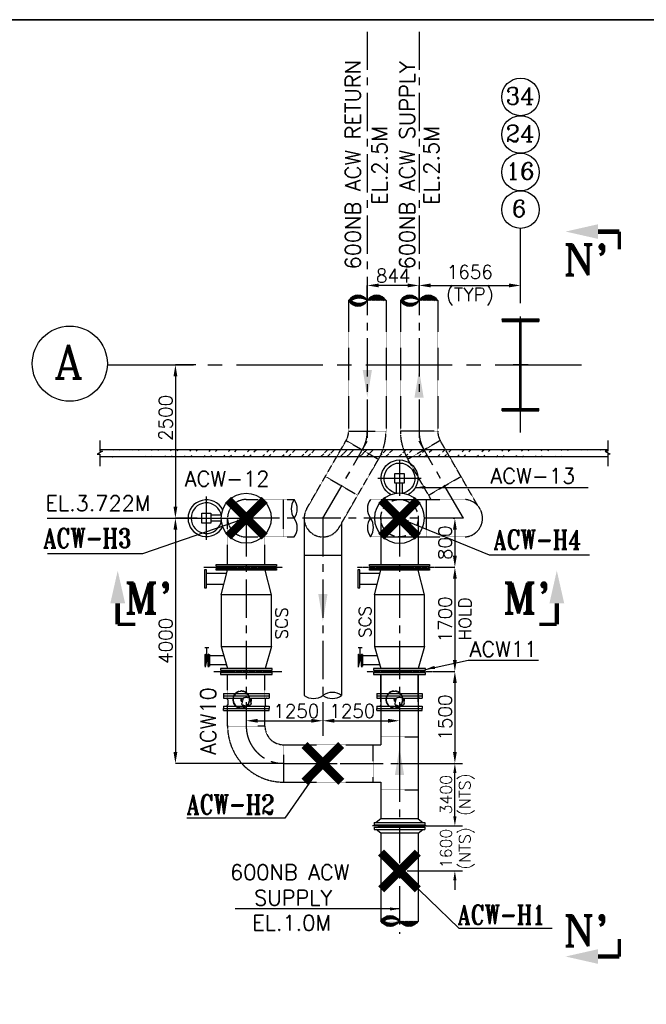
# Model space of a CAD drawing. Header units: inches. Extents: x -341304 to 31571016, y -692717 to 2132253.
# Tile 83 of 256: x 528959 to 569849, y -490408 to -426170. Entities that reach past the tile are written whole.
import ezdxf

# ---------------------------------------------------------------- set-up
doc = ezdxf.new("R2010")
doc.units = ezdxf.units.IN
doc.header["$MEASUREMENT"] = 0
for name, pattern in [('CENTER', [2, 1.25, -0.25, 0.25, -0.25]), ('CENTER2', [1.125, 0.75, -0.125, 0.125, -0.125]), ('HIDDEN', [0.375, 0.25, -0.125])]:
    doc.linetypes.add(name, pattern=pattern)
for name, color, linetype in [('0-ACW PIPE', 6, 'Continuous'), ('0-CL', 8, 'CENTER'), ('acw', 6, 'Continuous'), ('CANAL', 4, 'Continuous'), ('COL', 1, 'Continuous'), ('CWPIPE', 3, 'CENTER'), ('DIM', 1, 'Continuous'), ('E', 4, 'Continuous'), ('eqpt', 1, 'Continuous'), ('GRIDS', 2, 'CENTER'), ('HATCH', 9, 'Continuous'), ('lp piping', 7, 'Continuous'), ('MECH_EQ', 6, 'Continuous'), ('T', 3, 'Continuous'), ('text', 3, 'Continuous'), ('VALVE', 7, 'Continuous'), ('WALL', 40, 'Continuous')]:
    doc.layers.add(name, color=color, linetype=linetype)
doc.styles.add('ROMANC', font='ROMANC.SHX')
doc.styles.add('ROMANS', font='romans')
doc.styles.add('ROMANT', font='romant', dxfattribs={"height": 5})
doc.styles.add('S1', font='ROMANS1')
doc.dimstyles.new('User600', dxfattribs={"dimscale": 500, "dimtxt": 1.5, "dimasz": 1.25, "dimexe": 1, "dimexo": 1, "dimgap": 0.4, "dimtad": 1, "dimdec": 0, "dimzin": 0, "dimdsep": 46, "dimtxsty": 'ROMANS', "dimcen": 1, "dimclrd": 8, "dimclre": 8, "dimclrt": 3, "dimadec": 0, "dimazin": 0, "dimtfac": 1, "dimtdec": 0, "dimtix": 1, "dimtofl": 0, "dimtmove": 0, "dimatfit": 3, "dimfxl": 1, "dimtolj": 1, "dimtzin": 0, "dimarcsym": 0})

# ---------------------------------------------------------------- blocks, each defined once
blk = doc.blocks.new('C-C-C')
at = {"color": 7}
blk.add_lwpolyline([(-164492.9, -176783.4), (-83195.7, -176783.4), (-83195.7, -219085.4), (-164492.9, -219085.4)], close=True, dxfattribs=at)
blk = doc.blocks.new('A$C41E52089')
at = {"layer": 'COL'}
h = blk.add_hatch(dxfattribs=at)
h.set_pattern_fill('ANSI31', color=230, scale=100, style=0)
h.paths.add_polyline_path([(300, -710), (0, -710), (0, -750), (300, -750)])
h.paths.add_polyline_path([(0, -710), (-300, -710), (-300, -750), (0, -750)])
h.paths.add_polyline_path([(0, 0), (-13, 0), (-13, -710), (0, -710)])
h.paths.add_polyline_path([(0, 710), (-13, 710), (-13, 0), (0, 0)])
h.paths.add_polyline_path([(12, 0), (0, 0), (0, -710), (12, -710)])
h.paths.add_polyline_path([(12, 710), (0, 710), (0, 0), (12, 0)])
h.paths.add_polyline_path([(300, 750), (0, 750), (0, 710), (12, 710), (300, 710)])
h.paths.add_polyline_path([(0, 750), (-300, 750), (-300, 710), (0, 710)])
at = {"layer": 'COL', "color": 230}
for p, q in [((-300, 750), (300, 750)), ((-300, 750), (-300, 710)), ((-300, 710), (300, 710)), ((-13, -710), (-13, 710)), ((12, -710), (12, 710)), ((300, 750), (300, 710)), ((123, 0), (-123, 0)), ((-300, -710), (300, -710)), ((-300, -750), (-300, -710)), ((-300, -750), (300, -750)), ((300, -750), (300, -710))]:
    blk.add_line(p, q, dxfattribs=at)
at = {"layer": 'COL', "color": 2}
blk.add_line((0, -790), (0, 790), dxfattribs=at)
blk = doc.blocks.new('BFV SCS IL')
at = {"color": 20}
for p, q in [((-207058, -5617), (-207058, -5568)), ((-207053, -5617), (-207053, -5568)), ((-206897, -5617), (-206897, -5568)), ((-206892, -5617), (-206892, -5568))]:
    blk.add_line(p, q, dxfattribs=at)
at = {"layer": 'lp piping', "color": 20}
for p, q in [((-207346, -5496), (-207346, -5531)), ((-207346, -5496), (-206604, -5496)), ((-207346, -5531), (-206604, -5531)), ((-207346, -5533), (-207346, -5568)), ((-207346, -5533), (-206604, -5533)), ((-207346, -5568), (-207028, -5568)), ((-207090, -5531), (-207090, -5533)), ((-207090, -5531), (-207090, -5533)), ((-207090, -5531), (-207090, -5533)), ((-207058, -5617), (-207041, -5617)), ((-206922, -5568), (-206604, -5568)), ((-206909, -5617), (-206892, -5617)), ((-206670, -5593), (-206670, -5676)), ((-206604, -5496), (-206604, -5531)), ((-206604, -5533), (-206604, -5568)), ((-207346, -5701), (-207346, -5736)), ((-207346, -5701), (-206604, -5701)), ((-207346, -5736), (-206604, -5736)), ((-207346, -5773), (-207346, -5738)), ((-207346, -5738), (-206604, -5738)), ((-207346, -5773), (-206604, -5773)), ((-207165, -5736), (-206604, -5736)), ((-207090, -5736), (-207090, -5738)), ((-207090, -5736), (-207090, -5738)), ((-207090, -5736), (-207090, -5738)), ((-206604, -5701), (-206604, -5736)), ((-206604, -5773), (-206604, -5738))]:
    blk.add_line(p, q, dxfattribs=at)
for points in [[(-207028, -5568), (-207051, -5658)], [(-206922, -5568), (-206899, -5658)], [(-207043, -5676), (-206988, -5694)], [(-206907, -5676), (-206962, -5694)]]:
    blk.add_lwpolyline(points, dxfattribs=at)
blk.add_circle((-207058, -5593), 3.76, dxfattribs=at)
at = {"layer": 'lp piping', "color": 20, "linetype": 'HIDDEN', "ltscale": 0.15}
for radius, start, end in [(140, 230.8286, 136.4324), (134, 233.8779, 134.1018)]:
    blk.add_arc((-207058, -5593), radius, start, end, dxfattribs=at)
at = {"layer": 'lp piping', "color": 20}
for centre, radius, start, end in [((-207305, -5593), 25, 0, 90), ((-207058, -5593), 140, 136.4324, 230.8286), ((-207058, -5593), 134, 134.1018, 233.8779), ((-206645, -5593), 25, 90, 180.0007), ((-207305, -5676), 25, 270, 0), ((-207039, -5664), 13.1, 156.738, 254.4456), ((-206975, -5618), 83.7, 228.2319, 311.7681), ((-206975, -5649), 46.9, 253.7676, 286.2316), ((-206911, -5664), 13.1, 285.5544, 23.262), ((-206645, -5676), 25, 180, 270)]:
    blk.add_arc(centre, radius, start, end, dxfattribs=at)
blk.add_spline([(-206922, -5568), (-206975, -5560), (-207028, -5568)], degree=3, dxfattribs=at)
at = {"layer": 'VALVE', "color": 20, "linetype": 'HIDDEN'}
blk.add_line((-207280, -5593), (-207280, -5676), dxfattribs=at)
blk = doc.blocks.new('PIPECUT')
for centre, start, end in [((-250, -346), 54.1653, 125.8347), ((-250, 346), 234.1653, 305.8347), ((250, -346), 54.1653, 125.8347)]:
    blk.add_arc(centre, 427, start, end)
blk = doc.blocks.new('BFV Vertical')
at = {"color": 20}
for p, q in [((-215375, -2854), (-215375, -2146)), ((-215659, -2500), (-215091, -2500)), ((-215129, -2450), (-215300, -2450)), ((-215129, -2550), (-215300, -2550))]:
    blk.add_line(p, q, dxfattribs=at)
blk.add_lwpolyline([(-215450, -2583), (-215450, -2418), (-215300, -2418), (-215300, -2583)], close=True, dxfattribs=at)
blk.add_circle((-214725, -2500), 408, dxfattribs=at)
for radius, start, end in [(300, 27.3374, 332.6626), (250, 8.6223, 351.3777)]:
    blk.add_arc((-215375, -2500), radius, start, end, dxfattribs=at)
blk = doc.blocks.new('*D605')
at = {"color": 8, "lineweight": -2, "transparency": 16777216}
blk.add_line((-398566, -366745), (-395066, -366745), dxfattribs=at)
at = {"color": 8, "transparency": 16777216}
for points in [[(-398566, -366620), (-398566, -366870), (-399316, -366745)], [(-395066, -366620), (-395066, -366870), (-394316, -366745)]]:
    blk.add_solid(points, dxfattribs=at)
at = {"layer": 'Defpoints', "color": 0, "transparency": 16777216}
for p in [(-399316, -366745), (-394316, -366745), (-394316, -366745)]:
    blk.add_point(p, dxfattribs=at)
at = {"color": 3, "transparency": 16777216, "insert": (-396049, -366107), "char_height": 875, "attachment_point": 5, "style": 'ROMANS'}
blk.add_mtext('\\A1;1250', dxfattribs=at)
blk = doc.blocks.new('*D606')
at = {"color": 8, "lineweight": -2, "transparency": 16777216}
for p, q in [((-393566, -366745), (-390066, -366745)), ((-389316, -366410), (-389316, -366745))]:
    blk.add_line(p, q, dxfattribs=at)
at = {"color": 8, "transparency": 16777216}
for points in [[(-393566, -366620), (-393566, -366870), (-394316, -366745)], [(-390066, -366620), (-390066, -366870), (-389316, -366745)]]:
    blk.add_solid(points, dxfattribs=at)
at = {"layer": 'Defpoints', "color": 0, "transparency": 16777216}
for p in [(-394316, -366745), (-389316, -366410), (-389316, -366745)]:
    blk.add_point(p, dxfattribs=at)
at = {"color": 3, "transparency": 16777216, "insert": (-392395, -366107), "char_height": 875, "attachment_point": 5, "style": 'ROMANS'}
blk.add_mtext('\\A1;1250', dxfattribs=at)
blk = doc.blocks.new('*D607')
at = {"color": 8, "lineweight": -2, "transparency": 16777216}
for p, q in [((-402597, -343531), (-403938, -343531)), ((-403938, -344281), (-403938, -352781)), ((-402529, -353531), (-403938, -353531))]:
    blk.add_line(p, q, dxfattribs=at)
at = {"color": 8, "transparency": 16777216}
for points in [[(-404063, -344281), (-403813, -344281), (-403938, -343531)], [(-404063, -352781), (-403813, -352781), (-403938, -353531)]]:
    blk.add_solid(points, dxfattribs=at)
at = {"layer": 'Defpoints', "color": 0, "transparency": 16777216}
for p in [(-402597, -343531), (-403938, -353531), (-402529, -353531)]:
    blk.add_point(p, dxfattribs=at)
at = {"color": 3, "transparency": 16777216, "insert": (-404575, -346985), "char_height": 875, "attachment_point": 5, "rotation": 90, "style": 'ROMANS'}
blk.add_mtext('\\A1;2500', dxfattribs=at)
blk = doc.blocks.new('*D608')
at = {"color": 8, "lineweight": -2, "transparency": 16777216}
for p, q in [((-386948, -356731), (-385702, -356731)), ((-385702, -357481), (-385702, -362781)), ((-386987, -363531), (-385702, -363531))]:
    blk.add_line(p, q, dxfattribs=at)
at = {"color": 8, "transparency": 16777216}
for points in [[(-385827, -357481), (-385577, -357481), (-385702, -356731)], [(-385827, -362781), (-385577, -362781), (-385702, -363531)]]:
    blk.add_solid(points, dxfattribs=at)
at = {"layer": 'Defpoints', "color": 0, "transparency": 16777216}
for p in [(-386948, -356731), (-386987, -363531), (-385702, -363531)]:
    blk.add_point(p, dxfattribs=at)
at = {"color": 3, "transparency": 16777216, "insert": (-386339, -360131), "char_height": 875, "attachment_point": 5, "rotation": 90, "style": 'ROMANS'}
blk.add_mtext('\\A1;1700', dxfattribs=at)
blk = doc.blocks.new('*D612')
at = {"color": 8, "lineweight": -2, "transparency": 16777216}
for p, q in [((-403627, -353531), (-403938, -353531)), ((-403938, -354281), (-403938, -368781)), ((-396876, -369531), (-403938, -369531))]:
    blk.add_line(p, q, dxfattribs=at)
at = {"color": 8, "transparency": 16777216}
for points in [[(-404063, -354281), (-403813, -354281), (-403938, -353531)], [(-404063, -368781), (-403813, -368781), (-403938, -369531)]]:
    blk.add_solid(points, dxfattribs=at)
at = {"layer": 'Defpoints', "color": 0, "transparency": 16777216}
for p in [(-403627, -353531), (-403938, -369531), (-396876, -369531)]:
    blk.add_point(p, dxfattribs=at)
at = {"color": 3, "transparency": 16777216, "insert": (-404575, -361531), "char_height": 875, "attachment_point": 5, "rotation": 90, "style": 'ROMANS'}
blk.add_mtext('\\A1;4000', dxfattribs=at)
blk = doc.blocks.new('*D613')
at = {"color": 8, "lineweight": -2, "transparency": 16777216}
for p, q in [((-385812, -353531), (-385702, -353531)), ((-385702, -354281), (-385702, -355981)), ((-385702, -356731), (-385702, -356731))]:
    blk.add_line(p, q, dxfattribs=at)
at = {"color": 8, "transparency": 16777216}
for points in [[(-385827, -354281), (-385577, -354281), (-385702, -353531)], [(-385827, -355981), (-385577, -355981), (-385702, -356731)]]:
    blk.add_solid(points, dxfattribs=at)
at = {"layer": 'Defpoints', "color": 0, "transparency": 16777216}
for p in [(-385812, -353531), (-385702, -356731), (-385702, -356731)]:
    blk.add_point(p, dxfattribs=at)
at = {"color": 3, "transparency": 16777216, "insert": (-386339, -355131), "char_height": 875, "attachment_point": 5, "rotation": 90, "style": 'ROMANS'}
blk.add_mtext('\\A1;800', dxfattribs=at)
blk = doc.blocks.new('*D614')
at = {"color": 8, "lineweight": -2, "transparency": 16777216}
for p, q in [((-385702, -364281), (-385702, -368781)), ((-389316, -369531), (-385702, -369531))]:
    blk.add_line(p, q, dxfattribs=at)
at = {"color": 8, "transparency": 16777216}
for points in [[(-385827, -364281), (-385577, -364281), (-385702, -363531)], [(-385827, -368781), (-385577, -368781), (-385702, -369531)]]:
    blk.add_solid(points, dxfattribs=at)
at = {"layer": 'Defpoints', "color": 0, "transparency": 16777216}
for p in [(-385702, -363531), (-389316, -369531), (-385702, -369531)]:
    blk.add_point(p, dxfattribs=at)
at = {"color": 3, "transparency": 16777216, "insert": (-386339, -366531), "char_height": 875, "attachment_point": 5, "rotation": 90, "style": 'ROMANS'}
blk.add_mtext('\\A1;1500', dxfattribs=at)
blk = doc.blocks.new('*D609')
at = {"color": 8, "lineweight": -2, "transparency": 16777216}
for p, q in [((-385702, -372985), (-385702, -372360)), ((-388816, -373610), (-385202, -373610)), ((-388816, -376537), (-385202, -376537)), ((-385702, -377162), (-385702, -377787))]:
    blk.add_line(p, q, dxfattribs=at)
at = {"color": 8, "transparency": 16777216}
for points in [[(-385806, -372985), (-385598, -372985), (-385702, -373610)], [(-385806, -377162), (-385598, -377162), (-385702, -376537)]]:
    blk.add_solid(points, dxfattribs=at)
at = {"layer": 'Defpoints', "color": 0, "transparency": 16777216}
for p in [(-389316, -373610), (-389316, -376537), (-385702, -376537)]:
    blk.add_point(p, dxfattribs=at)
at = {"color": 3, "transparency": 16777216, "char_height": 750, "attachment_point": 5, "rotation": 90, "style": 'ROMANS'}
for s, insert in [('\\A1;(NTS)', (-384930, -375074)), ('\\A1;1600', (-386277, -375074))]:
    blk.add_mtext(s, dxfattribs=dict(at, insert=insert))
blk = doc.blocks.new('*D610')
at = {"color": 8, "lineweight": -2, "transparency": 16777216}
for p, q in [((-388040, -339336), (-388040, -338345)), ((-387290, -338345), (-382166, -338345)), ((-381416, -339012), (-381416, -338345))]:
    blk.add_line(p, q, dxfattribs=at)
at = {"color": 8, "transparency": 16777216}
for points in [[(-387290, -338220), (-387290, -338470), (-388040, -338345)], [(-382166, -338220), (-382166, -338470), (-381416, -338345)]]:
    blk.add_solid(points, dxfattribs=at)
at = {"layer": 'Defpoints', "color": 0, "transparency": 16777216}
for p in [(-381416, -338345), (-381416, -339012), (-388040, -339336)]:
    blk.add_point(p, dxfattribs=at)
at = {"color": 3, "transparency": 16777216, "insert": (-384728, -338345), "char_height": 875, "attachment_point": 5, "style": 'ROMANS'}
blk.add_mtext('\\A1;1656\\P(TYP)', dxfattribs=at)
blk = doc.blocks.new('*D615')
at = {"color": 8, "lineweight": -2, "transparency": 16777216}
for p, q in [((-391416, -339428), (-391416, -338345)), ((-388790, -338345), (-390666, -338345))]:
    blk.add_line(p, q, dxfattribs=at)
at = {"color": 8, "transparency": 16777216}
for points in [[(-390666, -338220), (-390666, -338470), (-391416, -338345)], [(-388790, -338220), (-388790, -338470), (-388040, -338345)]]:
    blk.add_solid(points, dxfattribs=at)
at = {"layer": 'Defpoints', "color": 0, "transparency": 16777216}
for p in [(-391416, -338345), (-388040, -338345), (-391416, -339428)]:
    blk.add_point(p, dxfattribs=at)
at = {"color": 3, "transparency": 16777216, "insert": (-389728, -337708), "char_height": 875, "attachment_point": 5, "style": 'ROMANS'}
blk.add_mtext('\\A1;844', dxfattribs=at)
blk = doc.blocks.new('A$C25943EE5')
at = {"layer": 'eqpt', "color": 20}
for p, q in [((-394, 304), (-331, 377)), ((-331, 412), (-331, -415)), ((-295, 412), (-331, 412)), ((-295, 412), (-295, -415)), ((-275, -438), (-275, 438)), ((-255, 412), (-255, -415)), ((-219, 412), (-255, 412)), ((-219, 412), (-219, -415)), ((-156, 304), (-219, 377)), ((-394, -306), (-394, 304)), ((-156, -306), (-156, 304)), ((-394, -306), (-331, -380)), ((-156, -306), (-219, -380)), ((-295, -415), (-331, -415)), ((-219, -415), (-255, -415))]:
    blk.add_line(p, q, dxfattribs=at)
blk.add_lwpolyline([(-265, -347), (-265, 345), (-285, 345), (-285, -347)], close=True, dxfattribs=at)
blk = doc.blocks.new('*D611')
at = {"color": 8, "lineweight": -2, "transparency": 16777216}
for p, q in [((-388322, -369531), (-385202, -369531)), ((-385702, -372985), (-385702, -370156)), ((-388816, -373610), (-385202, -373610))]:
    blk.add_line(p, q, dxfattribs=at)
at = {"color": 8, "transparency": 16777216}
for points in [[(-385806, -370156), (-385598, -370156), (-385702, -369531)], [(-385806, -372985), (-385598, -372985), (-385702, -373610)]]:
    blk.add_solid(points, dxfattribs=at)
at = {"layer": 'Defpoints', "color": 0, "transparency": 16777216}
for p in [(-388822, -369531), (-385702, -369531), (-389316, -373610)]:
    blk.add_point(p, dxfattribs=at)
at = {"color": 3, "transparency": 16777216, "char_height": 750, "attachment_point": 5, "rotation": 90, "style": 'ROMANS'}
for s, insert in [('\\A1;3400', (-386277, -371570)), ('\\A1;(NTS)', (-384930, -371570))]:
    blk.add_mtext(s, dxfattribs=dict(at, insert=insert))
blk = doc.blocks.new('A$C38D84FB9')
at = {"layer": 'CWPIPE', "color": 1, "ltscale": 1000, "const_width": 75}
for points in [[(0, 0), (-162.1, 162.1)], [(0, 0), (162.1, 162.1)], [(0, 0), (-162.1, -162.1)], [(0, 0), (162.1, -162.1)]]:
    blk.add_lwpolyline(points, dxfattribs=at)
blk = doc.blocks.new('SCS1')
at = {"layer": 'acw', "linetype": 'Continuous', "ltscale": 100}
h = blk.add_hatch(dxfattribs=at)
h.set_pattern_fill('ANSI31', color=6, scale=400)
h.set_pattern_definition([(45, (7540873.86, -113320.61), (-35.35533906, 35.35533906), [])])
edge = h.paths.add_edge_path()
edge.add_arc((-390806.5, -339687.7), 704, 29.941144, 150.058856)
edge.add_arc((-392026.5, -339687.7), 704, 29.941144, 150.058856)
edge.add_arc((-392026.5, -338985), 704, 209.941144, 330.058856)
edge.add_arc((-391939.3, -340109.2), 933.1, 55.922139, 124.077861)
edge.add_arc((-391939.3, -338586.4), 914.2, 235.116373, 304.883627)
h = blk.add_hatch(dxfattribs=at)
h.set_pattern_fill('ANSI31', color=6, scale=400)
h.set_pattern_definition([(45, (7541373.86, -113320.61), (-35.35533906, 35.35533906), [])])
edge = h.paths.add_edge_path()
edge.add_arc((-387430.5, -339687.7), 704, 29.941144, 150.058856)
edge.add_arc((-388650.5, -339687.7), 704, 29.941144, 150.058856)
edge.add_arc((-388650.5, -338985), 704, 209.941144, 330.058856)
edge.add_arc((-388563.3, -340109.2), 933.1, 55.922139, 124.077861)
edge.add_arc((-388563.3, -338586.4), 914.2, 235.116373, 304.883627)
h = blk.add_hatch(dxfattribs=at)
h.set_pattern_fill('ANSI31', color=6, scale=400)
h.set_pattern_definition([(45, (7540097.86, -153795.79), (-35.35533906, 35.35533906), [])])
edge = h.paths.add_edge_path()
edge.add_arc((-388706.5, -379460.2), 704, 209.941144, 330.058856, ccw=False)
edge.add_arc((-389926.5, -379460.2), 704, 209.941144, 330.058856, ccw=False)
edge.add_arc((-389926.5, -380162.9), 704, 29.941144, 150.058856, ccw=False)
edge.add_arc((-389839.3, -379038.6), 933.1, 235.922139, 304.077861, ccw=False)
edge.add_arc((-389839.3, -380561.5), 914.2, 55.116373, 124.883627, ccw=False)
at = {"layer": 'HATCH'}
h = blk.add_hatch(dxfattribs=at)
h.set_pattern_fill('ANSI32', color=256, scale=2400, style=0)
h.set_pattern_definition([(45, (-551540.7, -544234), (-636.396, 636.396), []), (45, (-551116.5, -544234), (-636.396, 636.396), [])])
edge = h.paths.add_edge_path()
edge.add_line((-375729.9, -349530.2), (-408873.6, -349530.8))
edge.add_line((-375729.9, -349070.5), (-408873.6, -349071.3))
at = {"color": 7}
blk.add_line((-412311.5, -353530.9), (-399316.5, -353530.9), dxfattribs=at)
blk.add_lwpolyline([(-414803.4, -321006.2), (-372364.8, -321006.2), (-372364.8, -395450.1), (-414803.4, -395450.1)], close=True, dxfattribs=at)
at = {"layer": '0-ACW PIPE', "lineweight": -3}
blk.add_line((-393096.5, -355970.9), (-395536.5, -355970.9), dxfattribs=at)
blk.add_line((-393096.5, -355970.9), (-395536.5, -355970.9), dxfattribs=at)
at = {"layer": '0-CL', "lineweight": -3, "ltscale": 2000}
for p, q in [((-391416.5, -321787.6), (-391416.5, -348508)), ((-388040.5, -321787.6), (-388040.5, -348508)), ((-394316.5, -353530.9), (-391416.5, -348508)), ((-385140.5, -353530.9), (-388040.5, -348508)), ((-385140.5, -353530.9), (-399316.5, -353530.9)), ((-399316.5, -353530.9), (-399316.5, -367090.9)), ((-394316.5, -353530.9), (-394316.5, -367725.5)), ((-394316.5, -353530.9), (-394316.5, -367725.5)), ((-389316.5, -353530.9), (-389316.5, -380636.1)), ((-389316.5, -367034.3), (-389316.5, -372016)), ((-389316.5, -367534.1), (-389316.5, -371527.8)), ((-396876.5, -369530.9), (-389316.5, -369530.9)), ((-396197.3, -369530.9), (-391215.7, -369530.9))]:
    blk.add_line(p, q, dxfattribs=at)
for centre, start, end in [((-393856.5, -347854.2, 0), 330, 0), ((-385600.5, -347854.2, 0), 180, 210), ((-396876.5, -367090.9), 180, 270)]:
    blk.add_arc(centre, 2440, start, end, dxfattribs=at)
at = {"layer": 'acw', "linetype": 'HIDDEN'}
for p, q in [((-392636.5, -339336.3), (-392636.5, -347854.2)), ((-390196.5, -339336.3), (-390196.5, -347854.2)), ((-389260.5, -339336.3), (-389260.5, -347854.2)), ((-386820.5, -339336.3), (-386820.5, -347854.2)), ((-392636.5, -347854.2, 0), (-390196.5, -347854.2, 0)), ((-386820.5, -347854.2, 0), (-389260.5, -347854.2, 0)), ((-395373, -352920.9), (-392799.9, -348464.2)), ((-392799.9, -348464.2, 0), (-390686.8, -349684.2, 0)), ((-386657, -348464.2, 0), (-388770.1, -349684.2, 0)), ((-384190.3, -352736.6), (-386657, -348464.2)), ((-393259.9, -354140.9), (-390686.8, -349684.2)), ((-387253.6, -352310.9), (-388770.1, -349684.2)), ((-394153, -350807.8), (-392039.9, -352027.8)), ((-387417, -352027.8), (-385303.9, -350807.8)), ((-399316.5, -352310.9), (-396183.7, -352310.9)), ((-396876.5, -354750.9), (-396876.5, -352310.9)), ((-391210.1, -352310.9), (-385140.5, -352310.9)), ((-387580.5, -352310.9), (-387580.5, -354750.9)), ((-400536.5, -356543.4), (-400536.5, -353530.9)), ((-399316.5, -354750.9), (-396183.7, -354750.9)), ((-398096.5, -356543.4), (-398096.5, -354750.9)), ((-391210.1, -354750.9), (-385116.3, -354750.9)), ((-400536.5, -367090.9), (-400536.5, -363718.5)), ((-398096.5, -367090.9), (-398096.5, -363718.5)), ((-398096.5, -367090.9), (-400550.7, -367090.9)), ((-390536.5, -367802.9), (-388096.5, -367802.9)), ((-396876.5, -368310.9), (-390536.5, -368310.9)), ((-396876.5, -368310.9), (-396876.5, -370751)), ((-391044.5, -370751.1), (-391044.5, -368310.9)), ((-396876.5, -370750.9), (-390536.5, -370750.9)), ((-390536.5, -371258.9), (-388096.5, -371258.9))]:
    blk.add_line(p, q, dxfattribs=at)
at = {"layer": 'acw', "color": 6, "linetype": 'Continuous', "ltscale": 100}
for p, q in [((-395536.5, -353530.9), (-395536.5, -365095.8)), ((-395536.5, -353530.9), (-395536.5, -365095.8)), ((-393096.5, -353857.8), (-393096.5, -365095.8)), ((-390536.5, -353530.9), (-390536.5, -356543.4)), ((-388096.5, -353530.9), (-388096.5, -356543.4)), ((-393096.5, -354036.3), (-393096.5, -365095.8)), ((-390536.5, -363718.5), (-390536.5, -368310.9)), ((-388096.5, -363718.5), (-388096.5, -373132.7)), ((-390536.5, -370750.9), (-390536.5, -373132.7)), ((-390536.5, -374086.7), (-390536.5, -379811.5)), ((-388096.5, -374086.7), (-388096.5, -379811.5))]:
    blk.add_line(p, q, dxfattribs=at)
for points in [[(-390196.5, -339336.3, 0.5780353), (-391416.5, -339336.3, 0.5780353), (-392636.5, -339336.3, 0.5780353), (-391416.5, -339336.3, 0.3064738), (-392462.2, -339336.3, 0.3141826), (-391416.5, -339336.3)], [(-386820.5, -339336.3, 0.5780353), (-388040.5, -339336.3, 0.5780353), (-389260.5, -339336.3, 0.5780353), (-388040.5, -339336.3, 0.3064738), (-389086.2, -339336.3, 0.3141826), (-388040.5, -339336.3)], [(-388096.5, -379811.5, -0.5780353), (-389316.5, -379811.5, -0.5780353), (-390536.5, -379811.5, -0.5780353), (-389316.5, -379811.5, -0.3064738), (-390362.2, -379811.5, -0.3141826), (-389316.5, -379811.5)]]:
    blk.add_lwpolyline(points, format="xyb", dxfattribs=at)
at = {"layer": 'acw', "linetype": 'HIDDEN', "ltscale": 2000}
blk.add_circle((-389316.5, -353530.9), 1220, dxfattribs=at)
at = {"layer": 'acw', "linetype": 'HIDDEN'}
for centre, radius, start, end in [((-393856.5, -347854.2, 0), 1220, 330, 0), ((-393856.5, -347854.2, 0), 3660, 330, 0), ((-385600.5, -347854.2, 0), 3660, 180, 210), ((-385600.5, -347854.2, 0), 1220, 180, 210), ((-399316.5, -353530.9), 1220, 90, 270), ((-385116.3, -353530.9), 1220, 270, 91.133829), ((-394316.5, -353530.9), 1220, 149.999942, 330), ((-396876.5, -367090.9), 3660, 180, 270), ((-396876.5, -367090.9), 1220, 180, 270)]:
    blk.add_arc(centre, radius, start, end, dxfattribs=at)
at = {"layer": 'acw'}
for points in [[(-391716.5, -343865.4), (-391416.5, -345665.4), (-391116.5, -343865.4)], [(-388340.5, -345665.4), (-388040.5, -343865.4), (-387740.5, -345665.4)], [(-394616.5, -358479.8), (-394316.5, -360279.8), (-394016.5, -358479.8)], [(-394616.5, -358479.8), (-394316.5, -360279.8), (-394016.5, -358479.8)], [(-389616.5, -370280.3), (-389316.5, -368480.3), (-389016.5, -370280.3)]]:
    blk.add_solid(points, dxfattribs=at)
at = {"layer": 'CANAL', "color": 240, "linetype": 'CENTER2', "ltscale": 7500}
for p, q in [((-381416.5, -347941.4), (-381416.5, -334621.2)), ((-408381.7, -343530.9), (-376628.3, -343530.9))]:
    blk.add_line(p, q, dxfattribs=at)
at = {"layer": 'E', "color": 20}
for p, q in [((-400581.4, -357127.8), (-401910.3, -357127.8)), ((-401270.3, -356654.9), (-397350.3, -356654.9)), ((-401270.3, -356807), (-397350.3, -356807)), ((-400942.3, -358530.9), (-400530.3, -356929.2)), ((-397678.3, -358530.9), (-398090.3, -356929.2)), ((-390581.4, -357127.8), (-391910.3, -357127.8)), ((-391270.3, -356654.9), (-387350.3, -356654.9)), ((-391270.3, -356807), (-387350.3, -356807)), ((-390942.3, -358530.9), (-390530.3, -356929.2)), ((-387678.3, -358530.9), (-388090.3, -356929.2)), ((-400768.2, -357854), (-401910.3, -357854)), ((-390768.2, -357854), (-391910.3, -357854)), ((-401753, -361986.8), (-402008.6, -361986.8)), ((-401880.8, -362802.5), (-401880.8, -361986.8)), ((-400942.3, -361910.9), (-400530.3, -363332.7)), ((-400942.3, -361910.9), (-397678.3, -361910.9)), ((-397678.3, -361910.9), (-398090.3, -363332.7)), ((-391753, -361986.8), (-392008.6, -361986.8)), ((-391880.8, -362802.5), (-391880.8, -361986.8)), ((-390942.3, -361910.9), (-390530.3, -363332.7)), ((-390942.3, -361910.9), (-387678.3, -361910.9)), ((-387678.3, -361910.9), (-388090.3, -363332.7)), ((-401962.2, -363177.8), (-401962.2, -362427.1)), ((-401962.2, -363102.5), (-401799.4, -362502.5)), ((-401762.8, -363177.8), (-401762.8, -362427.1)), ((-401762.8, -363137.8), (-401762.8, -362467.1)), ((-401762.8, -363137.8), (-401762.8, -362467.1)), ((-401750.1, -363177.5), (-401750.1, -362427.2)), ((-401750.1, -363177.5), (-401750.1, -362427.2)), ((-400770.9, -362502.5), (-401721.2, -362502.5)), ((-391962.2, -363177.8), (-391962.2, -362427.1)), ((-391962.2, -363102.5), (-391799.4, -362502.5)), ((-391762.8, -363177.8), (-391762.8, -362427.1)), ((-391762.8, -363137.8), (-391762.8, -362467.1)), ((-391762.8, -363137.8), (-391762.8, -362467.1)), ((-391750.1, -363177.5), (-391750.1, -362427.2)), ((-391750.1, -363177.5), (-391750.1, -362427.2)), ((-390770.9, -362502.5), (-391721.2, -362502.5)), ((-400597, -363102.5), (-401750.1, -363102.5)), ((-401003.8, -363454.9), (-397629.2, -363454.9)), ((-390597, -363102.5), (-391750.1, -363102.5)), ((-391003.8, -363454.9), (-387629.2, -363454.9)), ((-401003.8, -363607), (-397629.2, -363607)), ((-391003.8, -363607), (-387629.2, -363607))]:
    blk.add_line(p, q, dxfattribs=at)
at = {"layer": 'E', "color": 20, "elevation": 0}
for points in [[(-401910.3, -358076.8), (-401910.3, -356905.1), (-402034.9, -356905.1), (-402034.9, -358076.8)], [(-391910.3, -358076.8), (-391910.3, -356905.1), (-392034.9, -356905.1), (-392034.9, -358076.8)]]:
    blk.add_lwpolyline(points, close=True, dxfattribs=at)
for points in [[(-401270.3, -356654.9), (-401270.3, -356543.4), (-397350.3, -356543.4), (-397350.3, -356654.9)], [(-397350.3, -356807), (-397350.3, -356929.2), (-401270.3, -356929.2), (-401270.3, -356807)], [(-391270.3, -356654.9), (-391270.3, -356543.4), (-387350.3, -356543.4), (-387350.3, -356654.9)], [(-387350.3, -356807), (-387350.3, -356929.2), (-391270.3, -356929.2), (-391270.3, -356807)], [(-397678.3, -361910.9), (-397678.3, -358530.9), (-400942.3, -358530.9), (-400942.3, -361910.9)], [(-387678.3, -361910.9), (-387678.3, -358530.9), (-390942.3, -358530.9), (-390942.3, -361910.9)], [(-401962.2, -363177.8), (-401998.8, -363177.8), (-401998.8, -362427.1), (-401962.2, -362427.1)], [(-401762.8, -363177.8), (-401799.4, -363177.8), (-401799.4, -362427.1), (-401762.8, -362427.1)], [(-401750.1, -362427.2), (-401721.2, -362427.2), (-401721.2, -363177.5), (-401750.1, -363177.5)], [(-401750.1, -362427.2), (-401721.2, -362427.2), (-401721.2, -363177.5), (-401750.1, -363177.5)], [(-391962.2, -363177.8), (-391998.8, -363177.8), (-391998.8, -362427.1), (-391962.2, -362427.1)], [(-391762.8, -363177.8), (-391799.4, -363177.8), (-391799.4, -362427.1), (-391762.8, -362427.1)], [(-391750.1, -362427.2), (-391721.2, -362427.2), (-391721.2, -363177.5), (-391750.1, -363177.5)], [(-391750.1, -362427.2), (-391721.2, -362427.2), (-391721.2, -363177.5), (-391750.1, -363177.5)], [(-397629.2, -363454.9), (-397629.2, -363332.7), (-401003.8, -363332.7), (-401003.8, -363454.9)], [(-387629.2, -363454.9), (-387629.2, -363332.7), (-391003.8, -363332.7), (-391003.8, -363454.9)], [(-401003.8, -363607), (-401003.8, -363718.5), (-397629.2, -363718.5), (-397629.2, -363607)], [(-391003.8, -363607), (-391003.8, -363718.5), (-387629.2, -363718.5), (-387629.2, -363607)]]:
    blk.add_lwpolyline(points, dxfattribs=at)
at = {"layer": 'GRIDS', "ltscale": 2.5}
for p, q in [((-402086.1, -356730.9), (-396948, -356730.9)), ((-392086.1, -356730.9), (-386948, -356730.9)), ((-401980.5, -363253.1), (-401980.5, -362350.9)), ((-401781.1, -363253.1), (-401781.1, -362350.9)), ((-401756.5, -363253.1), (-401756.5, -362347.4)), ((-391980.5, -363253.1), (-391980.5, -362350.9)), ((-391781.1, -363253.1), (-391781.1, -362350.9)), ((-391756.5, -363253.1), (-391756.5, -362347.4)), ((-401441.6, -363530.9), (-396986.8, -363530.9)), ((-391441.6, -363530.9), (-386986.8, -363530.9))]:
    blk.add_line(p, q, dxfattribs=at)
at = {"layer": 'MECH_EQ'}
for p, q in [((-390536.5, -365512.9), (-390536.5, -363718.5)), ((-388096.5, -365512.2), (-388096.5, -363718.5))]:
    blk.add_line(p, q, dxfattribs=at)
at = {"layer": 'text', "color": 1}
for points, const_width in [([(-374971.7, -334829.2), (-376354, -334829.2)], 300), ([(-374971.7, -334829.2), (-374971.7, -335979)], 225), ([(-407703.8, -360456.7), (-407703.8, -359074.4)], 300), ([(-379050.2, -360456.7), (-379050.2, -359074.4)], 300), ([(-407703.8, -360456.7), (-406554, -360456.7)], 225), ([(-379050.2, -360456.7), (-380200, -360456.7)], 225), ([(-374971.7, -382127), (-374971.7, -380977.2)], 225), ([(-374971.7, -382127), (-376354, -382127)], 300)]:
    blk.add_lwpolyline(points, dxfattribs=dict(at, const_width=const_width))
at = {"layer": 'text', "lineweight": 25}
for centre, radius in [((-381416.5, -326045.9), 1225), ((-381416.5, -328496), 1225), ((-381416.5, -330946), 1225), ((-381416.5, -333396.1), 1225), ((-410830.3, -343447.4), 2450.1)]:
    blk.add_circle(centre, radius, dxfattribs=at)
at = {"layer": 'text', "color": 1}
for points in [[(-376354, -334349.2, 7879.8), (-376354, -335309.2, 7879.8), (-378476.3, -334829.2, 7879.8)], [(-408183.8, -359074.4, 7879.8), (-407223.8, -359074.4, 7879.8), (-407703.8, -356952.1, 7879.8)], [(-378570.2, -359074.4, 7879.8), (-379530.2, -359074.4, 7879.8), (-379050.2, -356952.1, 7879.8)], [(-376354, -382607, 7879.8), (-376354, -381647, 7879.8), (-378476.3, -382127, 7879.8)]]:
    blk.add_solid(points, dxfattribs=at)
at = {"layer": 'WALL'}
for p, q in [((-375729.9, -349070.5), (-408873.6, -349070.5)), ((-375729.9, -349531.1), (-408873.6, -349530.8))]:
    blk.add_line(p, q, dxfattribs=at)
for points in [[(-408873.6, -348450.7), (-408873.6, -349156.5), (-408704.3, -349156.5), (-409043, -349353.1), (-408873.6, -349353.1), (-408873.6, -350144.6)], [(-375729.9, -348450.7), (-375729.9, -349156.5), (-375899.3, -349156.5), (-375560.5, -349353.1), (-375729.9, -349353.1), (-375729.9, -350144.6)]]:
    blk.add_lwpolyline(points, dxfattribs=at)
at = {"color": 7, "yscale": 4, "zscale": 4, "rotation": 90}
for name, p, xscale in [('BFV Vertical', (-399316.5, -1212430.9), -4), ('A$C25943EE5', (-389320.7, -372510.2), 4)]:
    blk.add_blockref(name, p, dxfattribs=dict(at, xscale=xscale))
at = {"color": 7, "xscale": 4, "yscale": 4, "zscale": 4}
for name, p in [('BFV Vertical', (459583.5, -343530.9)), ('BFV SCS IL', (428591.5, -342991.7)), ('BFV SCS IL', (438583.5, -342991.7))]:
    blk.add_blockref(name, p, dxfattribs=at)
at = {"layer": 'acw', "color": 6, "linetype": 'Continuous', "ltscale": 100, "xscale": 2.439999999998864, "yscale": 2.439999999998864, "zscale": 2.439999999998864}
for p, rotation in [((-396183.7, -353530.9), 270), ((-391210.1, -353524), 90), ((-394316.5, -365095.8), 180.0000000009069), ((-394316.5, -365095.8), 180.0000000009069)]:
    blk.add_blockref('PIPECUT', p, dxfattribs=dict(at, rotation=rotation))
at = {"layer": 'COL', "xscale": 4, "yscale": 4, "zscale": 4}
blk.add_blockref('A$C41E52089', (-381416.5, -343530.9), dxfattribs=at)
at = {"layer": 'CWPIPE', "ltscale": 1000, "xscale": 7.3828125, "yscale": 7.3828125, "zscale": 7.3828125}
for p in [(-399316.5, -353530.9), (-389316.5, -353530.9), (-394316.5, -369530.9), (-389316.5, -376537.5)]:
    blk.add_blockref('A$C38D84FB9', p, dxfattribs=at)
at = {"layer": 'T', "linetype": 'Continuous', "style": 'S1'}
for s, p in [('HOLD', (-384644.3, -361491.1)), ('SCS', (-396617.1, -361434.7)), ('SCS', (-391167, -361334.8))]:
    blk.add_text(s, height=800, rotation=90, dxfattribs=at).set_placement(p)
at = {"layer": 'text', "style": 'ROMANS'}
for s, p in [('600NB ACW RETURN', (-391852.7, -337299.4, 11948.8)), ('600NB ACW SUPPLY', (-388318.3, -337299.4, 11948.8)), ('EL.2.5M', (-390111.9, -333087.2, 11948.8)), ('EL.2.5M', (-386735.9, -333087.2, 11948.8)), ('ACW10', (-401306.7, -368978.7, 11948.8))]:
    blk.add_text(s, height=1000, rotation=90, dxfattribs=at).set_placement(p)
at = {"layer": 'text', "lineweight": 25, "style": 'ROMANC'}
for s, height, p in [('34', 1100, (-382387, -326530.4, -192502.6)), ('24', 1100, (-382387, -328980.5, -192502.6)), ('16', 1100, (-382387, -331430.6, -192502.6)), ('6', 1100, (-381982.7, -333880.7, -192502.6)), ('A', 2200, (-411858, -344416.5, -385005.3))]:
    blk.add_text(s, height=height, dxfattribs=at).set_placement(p)
at = {"layer": 'text', "color": 1, "style": 'ROMANT'}
for s, p in [("N'", (-378635.4, -337682.8, 10342.3)), ("M'", (-407282.7, -359743.8, 10342.3)), ("M'", (-382589.3, -359743.8, 10342.3)), ("N'", (-378635.4, -381446.5, 10342.3))]:
    blk.add_text(s, height=2000, dxfattribs=at).set_placement(p)
at = {"layer": 'text', "style": 'ROMANS'}
for s, p in [('ACW-12', (-403329.4, -351451.9, 11948.8)), ('ACW-13', (-383378.5, -351275, 11948.8)), ('EL.3.722M', (-412419.4, -353056, 11948.8)), ('ACW11', (-384742.1, -362568.2, 11948.8)), ('EL.1.0M', (-398918.4, -380433.6, 11948.8))]:
    blk.add_text(s, height=1000, dxfattribs=at).set_placement(p)
at = {"layer": 'text', "color": 1, "lineweight": 25, "style": 'ROMANT', "width": 0.8}
for s, p in [('ACW-H3', (-412565.4, -355459.3, 0)), ('ACW-H4', (-383189.9, -355555.2, 0)), ('ACW-H2', (-403218.8, -372831.1, 0)), ('ACW-H1', (-385535.1, -380022.7, 0))]:
    blk.add_text(s, height=1250, dxfattribs=at).set_placement(p)
at = {"layer": 'text', "insert": (-401120.2, -376132.1, 11948.8), "char_height": 1000, "width": 10113.263, "attachment_point": 1, "style": 'ROMANS'}
blk.add_mtext('\\pi747.11;600NB ACW \\P\\pi2318.5;SUPPLY', dxfattribs=at)
dim = blk.add_linear_dim(base=(-391416.5, -338345), p1=(-388040.5, -338345), p2=(-391416.5, -339428.3), dimstyle='User600', override={"dimtxt": 1.75, "dimasz": 1.5, "dimexe": 0, "dimexo": 0, "dimlfac": 0.25})
dim.commit()
dim.dimension.update_dxf_attribs({"geometry": '*D615', "text_midpoint": (-389728.5, -337707.5)})
dim = blk.add_linear_dim(base=(-381416.5, -338345), p1=(-388040.5, -339336.3), p2=(-381416.5, -339012.1), text='<>\\X(TYP)', dimstyle='User600', override={"dimtxt": 1.75, "dimasz": 1.5, "dimexe": 0, "dimexo": 0, "dimlfac": 0.25})
dim.commit()
dim.dimension.update_dxf_attribs({"geometry": '*D610', "text_midpoint": (-384728.5, -338345), "dimtype": 128})
dim = blk.add_linear_dim(base=(-403938, -353530.9), p1=(-402597.2, -343530.9), p2=(-402529.3, -353530.9), angle=90, dimstyle='User600', override={"dimtxt": 1.75, "dimasz": 1.5, "dimexe": 0, "dimexo": 0, "dimlfac": 0.25})
dim.commit()
dim.dimension.update_dxf_attribs({"geometry": '*D607', "text_midpoint": (-403938, -346984.5), "dimtype": 128})
for base, p1, p2, picture, middle in [((-403938, -369530.9), (-403626.9, -353530.9), (-396876.5, -369530.9), '*D612', (-404575.5, -361530.9)), ((-385701.9, -356730.9), (-385811.8, -353530.9), (-385701.9, -356730.9), '*D613', (-386339.4, -355130.9)), ((-385701.9, -363530.9), (-386948, -356730.9), (-386986.8, -363530.9), '*D608', (-386339.4, -360130.9)), ((-385701.9, -369530.9), (-385701.9, -363530.9), (-389316.5, -369530.9), '*D614', (-386339.4, -366530.9))]:
    dim = blk.add_linear_dim(base=base, p1=p1, p2=p2, angle=90, dimstyle='User600', override={"dimtxt": 1.75, "dimasz": 1.5, "dimexe": 0, "dimexo": 0, "dimlfac": 0.25})
    dim.commit()
    dim.dimension.update_dxf_attribs({"geometry": picture, "text_midpoint": middle})
for base, p1, p2, picture, middle in [((-394316.5, -366744.5), (-399316.5, -366744.5), (-394316.5, -366744.5), '*D605', (-396048.7, -366744.5)), ((-389316.5, -366744.5), (-394316.5, -366744.5), (-389316.5, -366410.4), '*D606', (-392395.3, -366744.5))]:
    dim = blk.add_linear_dim(base=base, p1=p1, p2=p2, dimstyle='User600', override={"dimtxt": 1.75, "dimasz": 1.5, "dimexe": 0, "dimexo": 0, "dimlfac": 0.25})
    dim.commit()
    dim.dimension.update_dxf_attribs({"geometry": picture, "text_midpoint": middle, "dimtype": 128})
at = {"color": 230}
dim = blk.add_linear_dim(base=(-385701.9, -369530.9), p1=(-389316.5, -373609.7), p2=(-388822.4, -369530.9), angle=90, text='3400\\X(NTS)', dimstyle='User600', dxfattribs=at)
dim.commit()
dim.dimension.update_dxf_attribs({"geometry": '*D611', "text_midpoint": (-385701.9, -371570.3)})
at = {"color": 20}
dim = blk.add_linear_dim(base=(-385701.9, -376537.5), p1=(-389316.5, -373609.7), p2=(-389316.5, -376537.5), angle=90, text='1600\\X(NTS)', dimstyle='User600', dxfattribs=at)
dim.commit()
dim.dimension.update_dxf_attribs({"geometry": '*D609', "text_midpoint": (-385701.9, -375073.6)})
for points in [[(-388254.3, -351526.7), (-376998.3, -351526.7)], [(-387629.2, -363393.8), (-384831, -362788.6), (-380244.1, -362788.6)], [(-389316.5, -379022.5), (-400044.8, -379022.5)]]:
    blk.add_leader(points, dimstyle='User600', override={"dimgap": 0.4, "dimtad": 0}, dxfattribs=at)
at = {"layer": 'DIM', "color": 0}
for points in [[(-399316.5, -353536.7), (-406085.3, -355850.7), (-412276.1, -355850.7)], [(-389316.5, -353536.7), (-383469.6, -355928.7), (-376920.7, -355928.7)], [(-394316.5, -369536.7), (-396805.5, -373100.6), (-403190.8, -373100.6)], [(-389316.5, -376537.5), (-385449.5, -380284.3), (-379351, -380284.3)]]:
    blk.add_leader(points, dimstyle='User600', override={"dimgap": 0.4, "dimtad": 0}, dxfattribs=at)

msp = doc.modelspace()

# ---------------------------------------------------------------- block references
at = {"color": 7}
msp.add_blockref('C-C-C', (692749.1, -207084.3), dxfattribs=at)
at = {"color": 20}
msp.add_blockref('SCS1', (943059.6, -105163.5), dxfattribs=at)

doc.saveas('drawing.dxf')
